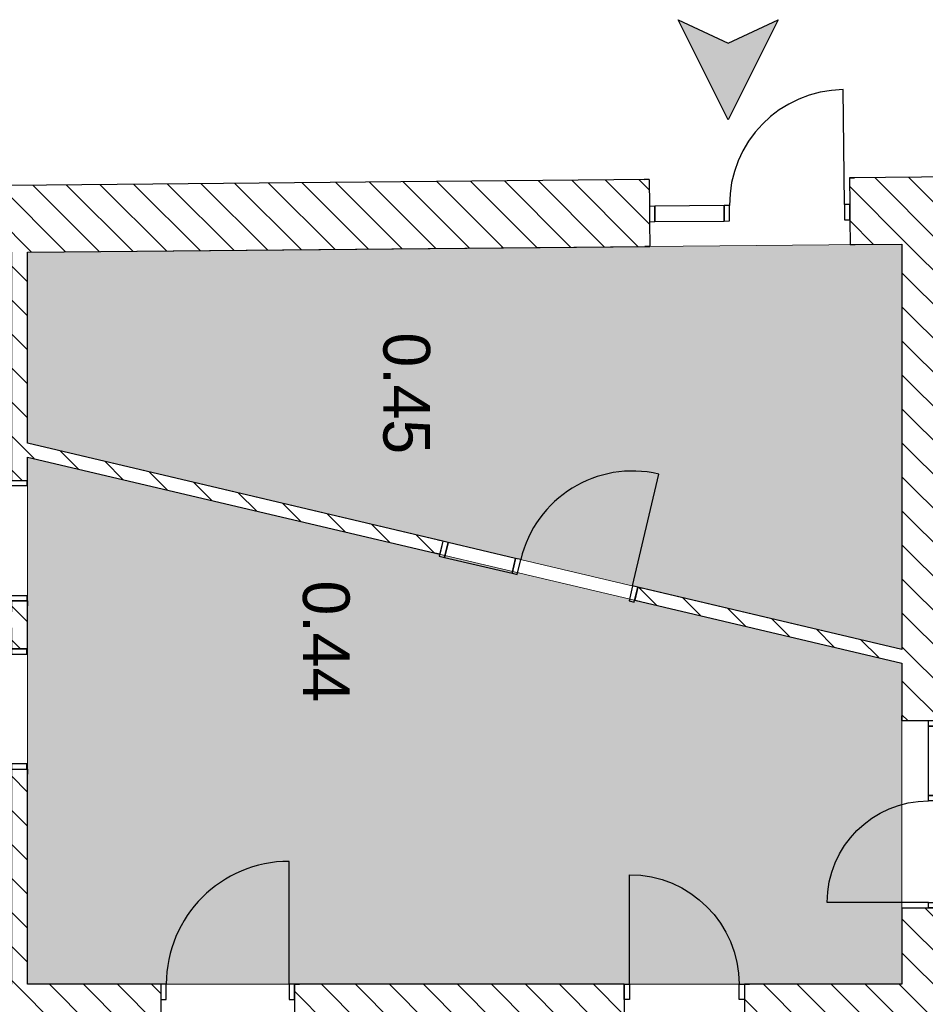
# Model space of a CAD drawing. Header units: millimetres. Extents: x -40063 to 512011, y 350190 to 687060.
# Tile 252 of 256: x 264465 to 271248, y 442857 to 450227. Entities that reach past the tile are written whole.
import ezdxf
from ezdxf.enums import TextEntityAlignment as Align

# ---------------------------------------------------------------- set-up
doc = ezdxf.new("R2010")
doc.units = ezdxf.units.MM
doc.linetypes.add('Krawędzie ukryte', pattern=[391.222223, 282.222223, -109])
doc.layers.get('0').update_dxf_attribs({"color": 8})
for name, color, linetype in [('2D - Ogólne', 8, 'Continuous'), ('Elementy Modelu - Strefy', 8, 'Continuous'), ('Konstrukcja - Ściany zew', 8, 'Continuous')]:
    doc.layers.add(name, color=color, linetype=linetype)
doc.styles.add('GENERATED_STYLE_2', font='txt')
doc.styles.get("Standard").update_dxf_attribs({"font": 'arial.ttf'})
pattern_1 = [(45, (2007650.3, -1666877.53), (-127.279217, 127.279217), [])]

# ---------------------------------------------------------------- blocks, each defined once
blk = doc.blocks.new('holl_0.44_86', base_point=(4417176, -2095754.2))
at = {"layer": 'Elementy Modelu - Strefy', "linetype": 'Continuous', "lineweight": 0}
blk.add_hatch(color=255, dxfattribs=at).paths.add_polyline_path([(4417252.1, -2091442.4), (4415709.6, -2097992.4), (4419656, -2097992.4), (4419656, -2091442.4), (4417682.9, -2091442.4)])
at = {"linetype": 'Continuous', "lineweight": 0, "flags": 1}
for tag in ['ROOM_NAME', 'ROOM_NUMBER', 'ROOM_AREA', 'ROOM_PERIM', 'ROOM_WALLS_SURF', 'ROOM_DOORS_SURF', 'ROOM_WINDS_SURF', 'ROOM_BASELEV', 'ROOM_HEIGHT', 'ROOM_NET_AREA', 'ROOM_REDUCED_AREA', 'ROOM_CALC_AREA', 'ROOM_VOLUME']:
    blk.add_attdef(tag, text='', height=200, dxfattribs=at).set_placement((4417176, -2095811.4), align=Align.BOTTOM_LEFT)
at = {"layer": 'Elementy Modelu - Strefy', "color": 5, "lineweight": 13, "insert": (4416634, -2095579.2), "char_height": 350, "attachment_point": 1, "style": 'GENERATED_STYLE_2'}
blk.add_mtext('{0.44}', dxfattribs=at)
blk = doc.blocks.new('korytarz_0.45_125', base_point=(4415294.3, -2095151.4))
at = {"layer": 'Elementy Modelu - Strefy', "linetype": 'Continuous', "lineweight": 0}
blk.add_hatch(color=255, dxfattribs=at).paths.add_polyline_path([(4417149.4, -2091442.4), (4414115.8, -2091442.4), (4414176.4, -2097992.4), (4415606.8, -2097992.4)])
at = {"linetype": 'Continuous', "lineweight": 0, "flags": 1}
for tag in ['ROOM_NAME', 'ROOM_NUMBER', 'ROOM_AREA', 'ROOM_PERIM', 'ROOM_WALLS_SURF', 'ROOM_DOORS_SURF', 'ROOM_WINDS_SURF', 'ROOM_BASELEV', 'ROOM_HEIGHT', 'ROOM_NET_AREA', 'ROOM_REDUCED_AREA', 'ROOM_CALC_AREA', 'ROOM_VOLUME']:
    blk.add_attdef(tag, text='', height=200, dxfattribs=at).set_placement((4415294.3, -2095208.5), align=Align.BOTTOM_LEFT)
at = {"layer": 'Elementy Modelu - Strefy', "color": 5, "lineweight": 13, "insert": (4414777.1, -2094976.4), "char_height": 350, "attachment_point": 1, "style": 'GENERATED_STYLE_2'}
blk.add_mtext('{0.45}', dxfattribs=at)
blk = doc.blocks.new('Prosty otwór drzwiowy_3')
at = {"layer": 'Konstrukcja - Ściany zew', "linetype": 'Continuous'}
for p, q in [((-500, 0), (-500, -300)), ((500, 0), (500, -300))]:
    blk.add_line(p, q, dxfattribs=at)
blk = doc.blocks.new('Drzwi 16_30')
at = {"layer": 'Konstrukcja - Ściany zew', "linetype": 'Continuous'}
for p, q in [((410, 0), (410, 820)), ((-450, 0), (-487, 0)), ((-410, 0), (-450, 0)), ((-450, 0), (-450, -115)), ((-450, 0), (-450, -115)), ((-410, -115), (-410, 0)), ((450, 0), (410, 0)), ((410, 0), (410, -115)), ((450, -115), (450, 0)), ((450, 0), (450, -115)), ((450, 0), (487, 0)), ((-450, -115), (-410, -115)), ((-450, -115), (-450, -300)), ((410, -115), (450, -115)), ((450, -115), (450, -300)), ((-450, -300), (-487, -300)), ((450, -300), (487, -300))]:
    blk.add_line(p, q, dxfattribs=at)
blk.add_arc((410, 0), 820, 90, 180, dxfattribs=at)
blk = doc.blocks.new('Drzwi 16_31')
at = {"layer": 'Konstrukcja - Ściany zew', "linetype": 'Continuous'}
for p, q in [((460, 0), (460, 920)), ((-500, 0), (-537, 0)), ((-460, 0), (-500, 0)), ((-500, 0), (-500, -115)), ((-500, 0), (-500, -115)), ((-460, -115), (-460, 0)), ((500, 0), (460, 0)), ((460, 0), (460, -115)), ((500, -115), (500, 0)), ((500, 0), (500, -115)), ((500, 0), (537, 0)), ((-500, -115), (-460, -115)), ((-500, -115), (-500, -300)), ((460, -115), (500, -115)), ((500, -115), (500, -300)), ((-500, -300), (-537, -300)), ((500, -300), (537, -300))]:
    blk.add_line(p, q, dxfattribs=at)
blk.add_arc((460, 0), 920, 90, 180, dxfattribs=at)
blk = doc.blocks.new('Ściana_216', base_point=(4419956, -2106912.4))
at = {"layer": 'Konstrukcja - Ściany zew', "linetype": 'Continuous'}
h = blk.add_hatch(dxfattribs=at)
h.set_pattern_fill('Bloczki_ceramiczne', color=256, style=0, pattern_type=2)
h.set_pattern_definition(pattern_1)
h.paths.add_polyline_path([(4419656, -2092622.4), (4419771, -2092622.4), (4419956, -2092622.4), (4419956, -2091442.4), (4419656, -2091442.4)])
h = blk.add_hatch(dxfattribs=at)
h.set_pattern_fill('Bloczki_ceramiczne', color=256, style=0, pattern_type=2)
h.set_pattern_definition(pattern_1)
h.paths.add_polyline_path([(4419656, -2095992.4), (4419956, -2095992.4), (4419956, -2093522.4), (4419771, -2093522.4), (4419656, -2093522.4)])
h = blk.add_hatch(dxfattribs=at)
h.set_pattern_fill('Bloczki_ceramiczne', color=256, style=0, pattern_type=2)
h.set_pattern_definition(pattern_1)
h.paths.add_polyline_path([(4419656, -2106912.4), (4419956, -2107412.4), (4419956, -2096992.4), (4419656, -2096992.4)])
for p, q in [((4419656, -2092622.4), (4419656, -2092585.4)), ((4419656, -2092622.4), (4419771, -2092622.4)), ((4419771, -2092622.4), (4419956, -2092622.4)), ((4419956, -2092622.4), (4419956, -2092585.4)), ((4419656, -2093522.4), (4419656, -2093559.4)), ((4419656, -2093522.4), (4419771, -2093522.4)), ((4419771, -2093522.4), (4419956, -2093522.4)), ((4419956, -2093522.4), (4419956, -2093559.4)), ((4419656, -2095992.4), (4419656, -2095955.4)), ((4419956, -2095992.4), (4419956, -2095955.4)), ((4419656, -2096992.4), (4419656, -2097029.4)), ((4419956, -2096992.4), (4419956, -2097029.4))]:
    blk.add_line(p, q, dxfattribs=at)
at = {"layer": 'Konstrukcja - Ściany zew', "linetype": 'Continuous', "flags": 128}
for points in [[(4419656, -2091442.4), (4419656, -2092622.4)], [(4419956, -2092622.4), (4419956, -2091442.4)], [(4419656, -2093522.4), (4419656, -2095992.4)], [(4419956, -2093939.3), (4419956, -2093522.4)], [(4419956, -2095992.4), (4419956, -2094239.3)], [(4419656, -2096992.4), (4419656, -2097992.4)], [(4419956, -2107412.4), (4419956, -2096992.4)], [(4419656, -2098112.4), (4419656, -2102202.4)], [(4419656, -2102322.4), (4419656, -2104922.4)], [(4419656, -2105042.4), (4419656, -2106912.4)]]:
    blk.add_lwpolyline(points, dxfattribs=at)
at = {"layer": 'Konstrukcja - Ściany zew', "linetype": 'Continuous', "xscale": -1, "zscale": 1000, "rotation": 90}
blk.add_blockref('Drzwi 16_30', (4419656, -2093072.4), dxfattribs=at)
at = {"layer": 'Konstrukcja - Ściany zew', "linetype": 'Continuous', "zscale": 1000, "rotation": 90}
for name in ['Drzwi 16_31', 'Prosty otwór drzwiowy_3']:
    blk.add_blockref(name, (4419656, -2096492.4), dxfattribs=at)
blk = doc.blocks.new('Drzwi z panelem bocznym 16_8')
at = {"layer": 'Konstrukcja - Ściany zew', "linetype": 'Continuous'}
for p, q in [((710, 0), (710, 860)), ((-750, 200), (-787, 200)), ((-750, 200), (-750, 0)), ((750, 200), (750, 0)), ((750, 200), (787, 200)), ((-710, 0), (-750, 0)), ((-750, 0), (-750, -115)), ((-750, 0), (-750, -115)), ((-190, 0), (-710, 0)), ((-710, 0), (-710, -115)), ((-710, -115), (-710, 0)), ((-190, -115), (-190, 0)), ((-150, 0), (-190, 0)), ((-190, 0), (-190, -115)), ((-150, -115), (-150, 0)), ((750, 0), (710, 0)), ((710, 0), (710, -115)), ((750, -115), (750, 0)), ((750, 0), (750, -115)), ((-750, -115), (-710, -115)), ((-750, -115), (-750, -300)), ((-710, -115), (-190, -115)), ((-190, -115), (-150, -115)), ((710, -115), (750, -115)), ((750, -115), (750, -300)), ((-750, -300), (-787, -300)), ((750, -300), (787, -300))]:
    blk.add_line(p, q, dxfattribs=at)
blk.add_arc((710, 0), 860, 90, 180, dxfattribs=at)
blk = doc.blocks.new('Ściana_218', base_point=(4413874.7, -2065378.5))
at = {"layer": 'Konstrukcja - Ściany zew', "linetype": 'Continuous'}
h = blk.add_hatch(dxfattribs=at)
h.set_pattern_fill('Bloczki_ceramiczne', color=256, style=0, pattern_type=2)
h.set_pattern_definition(pattern_1)
h.paths.add_polyline_path([(4413370, -2064881.8), (4413619.4, -2091835.7), (4413819.4, -2091833.9), (4413934.4, -2091832.8), (4414119.4, -2091831.1), (4413874.7, -2065378.5)])
h = blk.add_hatch(dxfattribs=at)
h.set_pattern_fill('Bloczki_ceramiczne', color=256, style=0, pattern_type=2)
h.set_pattern_definition(pattern_1)
h.paths.add_polyline_path([(4413633.3, -2093335.7), (4413763.6, -2107412.4), (4414259, -2106912.4), (4414133.3, -2093331), (4413948.3, -2093332.8), (4413833.3, -2093333.8)])
for p, q in [((4413619.4, -2091835.7), (4413619.1, -2091798.7)), ((4414119.4, -2091831.1), (4414119.1, -2091794.1)), ((4413619.4, -2091835.7), (4413819.4, -2091833.9)), ((4413619.4, -2091835.7), (4413819.4, -2091833.9)), ((4413819.4, -2091833.9), (4413934.4, -2091832.8)), ((4413934.4, -2091832.8), (4414119.4, -2091831.1)), ((4413633.3, -2093335.7), (4413833.3, -2093333.8)), ((4413633.3, -2093335.7), (4413833.3, -2093333.8)), ((4413633.3, -2093335.7), (4413633.7, -2093372.7)), ((4413833.3, -2093333.8), (4413948.3, -2093332.8)), ((4413948.3, -2093332.8), (4414133.3, -2093331)), ((4414133.3, -2093331), (4414133.6, -2093368))]:
    blk.add_line(p, q, dxfattribs=at)
at = {"layer": 'Konstrukcja - Ściany zew', "linetype": 'Continuous', "flags": 128}
for points in [[(4413370, -2064881.8), (4413619.4, -2091835.7)], [(4414119.4, -2091831.1), (4414115.8, -2091442.4)], [(4413633.3, -2093335.7), (4413763.6, -2107412.4)], [(4414176.4, -2097992.4), (4414133.3, -2093331)]]:
    blk.add_lwpolyline(points, dxfattribs=at)
at = {"layer": 'Konstrukcja - Ściany zew', "linetype": 'Continuous', "zscale": 1000, "rotation": 90.53014572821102}
blk.add_blockref('Drzwi z panelem bocznym 16_8', (4413826.4, -2092583.9), dxfattribs=at)
blk = doc.blocks.new('Drzwi 16_33')
at = {"layer": 'Konstrukcja - Ściany zew', "linetype": 'Continuous'}
for p, q in [((410, 0), (410, 820)), ((-450, 0), (-487, 0)), ((-410, 0), (-450, 0)), ((-450, 0), (-450, -115)), ((-450, 0), (-450, -115)), ((-410, -115), (-410, 0)), ((450, 0), (410, 0)), ((410, 0), (410, -115)), ((450, -115), (450, 0)), ((450, 0), (450, -115)), ((450, 0), (487, 0)), ((-450, -120), (-487, -120)), ((-450, -115), (-410, -115)), ((-450, -115), (-450, -120)), ((410, -115), (450, -115)), ((450, -115), (450, -120)), ((450, -120), (487, -120))]:
    blk.add_line(p, q, dxfattribs=at)
blk.add_arc((410, 0), 820, 90, 180, dxfattribs=at)
blk = doc.blocks.new('Drzwi 16_34')
at = {"layer": 'Konstrukcja - Ściany zew', "linetype": 'Continuous'}
for p, q in [((410, 0), (410, 820)), ((-450, 0), (-487, 0)), ((-410, 0), (-450, 0)), ((-450, 0), (-450, -115)), ((-450, 0), (-450, -115)), ((-410, -115), (-410, 0)), ((450, 0), (410, 0)), ((410, 0), (410, -115)), ((450, -115), (450, 0)), ((450, 0), (450, -115)), ((450, 0), (487, 0)), ((-450, -120), (-487, -120)), ((-450, -115), (-410, -115)), ((-450, -115), (-450, -120)), ((410, -115), (450, -115)), ((450, -115), (450, -120)), ((450, -120), (487, -120))]:
    blk.add_line(p, q, dxfattribs=at)
blk.add_arc((410, 0), 820, 90, 180, dxfattribs=at)
blk = doc.blocks.new('Ściana_224', base_point=(4414177.5, -2098112.4))
at = {"layer": 'Konstrukcja - Ściany zew', "linetype": 'Continuous'}
h = blk.add_hatch(dxfattribs=at)
h.set_pattern_fill('Bloczki_ceramiczne', color=256, style=0, pattern_type=2)
h.set_pattern_definition(pattern_1)
h.paths.add_polyline_path([(4414176.4, -2097992.4), (4414177.5, -2098112.4), (4415886, -2098112.4), (4415886, -2097997.4), (4415886, -2097992.4)])
h = blk.add_hatch(dxfattribs=at)
h.set_pattern_fill('Bloczki_ceramiczne', color=256, style=0, pattern_type=2)
h.set_pattern_definition(pattern_1)
h.paths.add_polyline_path([(4416786, -2097997.4), (4416786, -2098112.4), (4417146, -2098112.4), (4417146, -2097997.4), (4417146, -2097992.4), (4416786, -2097992.4)])
h = blk.add_hatch(dxfattribs=at)
h.set_pattern_fill('Bloczki_ceramiczne', color=256, style=0, pattern_type=2)
h.set_pattern_definition(pattern_1)
h.paths.add_polyline_path([(4419656, -2097992.4), (4418046, -2097992.4), (4418046, -2097997.4), (4418046, -2098112.4), (4419656, -2098112.4)])
for p, q in [((4415886, -2097992.4), (4415849, -2097992.4)), ((4415886, -2097997.4), (4415886, -2097992.4)), ((4415886, -2098112.4), (4415886, -2097997.4)), ((4416786, -2097992.4), (4416823, -2097992.4)), ((4416786, -2097997.4), (4416786, -2097992.4)), ((4416786, -2098112.4), (4416786, -2097997.4)), ((4417146, -2097992.4), (4417109, -2097992.4)), ((4417146, -2097997.4), (4417146, -2097992.4)), ((4417146, -2098112.4), (4417146, -2097997.4)), ((4418046, -2097992.4), (4418083, -2097992.4)), ((4418046, -2097997.4), (4418046, -2097992.4)), ((4418046, -2098112.4), (4418046, -2097997.4)), ((4415886, -2098112.4), (4415849, -2098112.4)), ((4416786, -2098112.4), (4416823, -2098112.4)), ((4417146, -2098112.4), (4417109, -2098112.4)), ((4418046, -2098112.4), (4418083, -2098112.4))]:
    blk.add_line(p, q, dxfattribs=at)
at = {"layer": 'Konstrukcja - Ściany zew', "linetype": 'Continuous', "flags": 128}
for points in [[(4415606.8, -2097992.4), (4414176.4, -2097992.4)], [(4415886, -2097992.4), (4415709.6, -2097992.4)], [(4417146, -2097992.4), (4416786, -2097992.4)], [(4419656, -2097992.4), (4418046, -2097992.4)], [(4414177.5, -2098112.4), (4415886, -2098112.4)], [(4416786, -2098112.4), (4416869, -2098112.4)], [(4416989, -2098112.4), (4417146, -2098112.4)], [(4418046, -2098112.4), (4419656, -2098112.4)]]:
    blk.add_lwpolyline(points, dxfattribs=at)
at = {"layer": 'Konstrukcja - Ściany zew', "linetype": 'Continuous', "xscale": -1, "zscale": 1000, "rotation": 180}
blk.add_blockref('Drzwi 16_34', (4416336, -2098112.4), dxfattribs=at)
at = {"layer": 'Konstrukcja - Ściany zew', "linetype": 'Continuous', "zscale": 1000, "rotation": 180}
blk.add_blockref('Drzwi 16_33', (4417596, -2098112.4), dxfattribs=at)
blk = doc.blocks.new('Drzwi z panelem bocznym 16_4')
at = {"layer": 'Konstrukcja - Ściany zew', "linetype": 'Continuous'}
for p, q in [((660, 0), (660, 760)), ((-700, 200), (-737, 200)), ((-700, 200), (-700, 0)), ((700, 200), (700, 0)), ((700, 200), (737, 200)), ((-660, 0), (-700, 0)), ((-700, 0), (-700, -115)), ((-700, 0), (-700, -115)), ((-140, 0), (-660, 0)), ((-660, 0), (-660, -115)), ((-660, -115), (-660, 0)), ((-140, -115), (-140, 0)), ((-100, 0), (-140, 0)), ((-140, 0), (-140, -115)), ((-100, -115), (-100, 0)), ((700, 0), (660, 0)), ((660, 0), (660, -115)), ((700, -115), (700, 0)), ((700, 0), (700, -115)), ((-700, -115), (-660, -115)), ((-700, -115), (-700, -150)), ((-660, -115), (-140, -115)), ((-140, -115), (-100, -115)), ((660, -115), (700, -115)), ((700, -115), (700, -150)), ((-700, -150), (-737, -150)), ((700, -150), (737, -150))]:
    blk.add_line(p, q, dxfattribs=at)
blk.add_arc((660, 0), 760, 90, 180, dxfattribs=at)
blk = doc.blocks.new('Ściana_225', base_point=(4414115.8, -2091442.4))
at = {"layer": 'Konstrukcja - Ściany zew', "linetype": 'Continuous'}
h = blk.add_hatch(dxfattribs=at)
h.set_pattern_fill('Bloczki_ceramiczne', color=256, style=0, pattern_type=2)
h.set_pattern_definition(pattern_1)
h.paths.add_polyline_path([(4414112.6, -2091092.4), (4414115.8, -2091442.4), (4417682.9, -2091442.4), (4417682.9, -2091242.4), (4417682.9, -2091127.4), (4417682.9, -2091092.4)])
h = blk.add_hatch(dxfattribs=at)
h.set_pattern_fill('Bloczki_ceramiczne', color=256, style=0, pattern_type=2)
h.set_pattern_definition(pattern_1)
h.paths.add_polyline_path([(4419082.9, -2091127.4), (4419082.9, -2091242.4), (4419082.9, -2091442.4), (4423035.8, -2091442.4), (4423035.8, -2091242.4), (4423035.8, -2091127.4), (4423035.8, -2091092.4), (4419082.9, -2091092.4)])
for p, q in [((4417682.9, -2091442.4), (4417682.9, -2091242.4)), ((4417682.9, -2091442.4), (4417682.9, -2091242.4)), ((4419082.9, -2091442.4), (4419082.9, -2091242.4)), ((4419082.9, -2091442.4), (4419082.9, -2091242.4)), ((4417682.9, -2091442.4), (4417645.9, -2091442.4)), ((4419082.9, -2091442.4), (4419119.9, -2091442.4))]:
    blk.add_line(p, q, dxfattribs=at)
at = {"layer": 'Konstrukcja - Ściany zew', "linetype": 'Continuous', "flags": 128}
for points in [[(4414115.8, -2091442.4), (4417149.4, -2091442.4)], [(4417252.1, -2091442.4), (4417682.9, -2091442.4)], [(4419082.9, -2091442.4), (4419656, -2091442.4)]]:
    blk.add_lwpolyline(points, dxfattribs=at)
at = {"layer": 'Konstrukcja - Ściany zew', "linetype": 'Continuous', "xscale": -1, "zscale": 1000, "rotation": 180}
blk.add_blockref('Drzwi z panelem bocznym 16_4', (4418382.9, -2091242.4), dxfattribs=at)
blk = doc.blocks.new('Drzwi z panelem bocznym 16_9')
at = {"layer": 'Konstrukcja - Ściany zew', "linetype": 'Continuous'}
for p, q in [((710, 0), (710, 860)), ((-750, 0), (-787, 0)), ((-710, 0), (-750, 0)), ((-750, 0), (-750, -115)), ((-750, 0), (-750, -100)), ((-190, 0), (-710, 0)), ((-710, 0), (-710, -115)), ((-710, -115), (-710, 0)), ((-190, -115), (-190, 0)), ((-150, 0), (-190, 0)), ((-190, 0), (-190, -115)), ((-150, -115), (-150, 0)), ((750, 0), (710, 0)), ((710, 0), (710, -115)), ((750, -115), (750, 0)), ((750, 0), (750, -100)), ((750, 0), (787, 0)), ((-750, -100), (-787, -100)), ((-750, -115), (-710, -115)), ((-710, -115), (-190, -115)), ((-190, -115), (-150, -115)), ((710, -115), (750, -115)), ((750, -100), (787, -100))]:
    blk.add_line(p, q, dxfattribs=at)
blk.add_arc((710, 0), 860, 90, 180, dxfattribs=at)
blk = doc.blocks.new('Ściana_226', base_point=(4415681.3, -2098112.4))
at = {"layer": 'Konstrukcja - Ściany zew', "linetype": 'Continuous'}
h = blk.add_hatch(dxfattribs=at)
h.set_pattern_fill('Bloczki_ceramiczne', color=256, style=0, pattern_type=2)
h.set_pattern_definition(pattern_1)
h.paths.add_polyline_path([(4417149.4, -2091442.4), (4416683.4, -2093421.1), (4416780.8, -2093444), (4417252.1, -2091442.4)])
h = blk.add_hatch(dxfattribs=at)
h.set_pattern_fill('Bloczki_ceramiczne', color=256, style=0, pattern_type=2)
h.set_pattern_definition(pattern_1)
h.paths.add_polyline_path([(4415606.8, -2097992.4), (4415709.6, -2097992.4), (4416436.9, -2094904.1), (4416339.6, -2094881.1)])
for p, q in [((4416683.4, -2093421.1), (4416691.9, -2093385.1)), ((4416683.4, -2093421.1), (4416780.8, -2093444)), ((4416780.8, -2093444), (4416789.2, -2093408)), ((4416339.6, -2094881.1), (4416331.1, -2094917.2)), ((4416339.6, -2094881.1), (4416436.9, -2094904.1)), ((4416436.9, -2094904.1), (4416428.4, -2094940.1))]:
    blk.add_line(p, q, dxfattribs=at)
at = {"layer": 'Konstrukcja - Ściany zew', "linetype": 'Continuous', "flags": 128}
for points in [[(4417149.4, -2091442.4), (4416683.4, -2093421.1)], [(4416780.8, -2093444), (4417252.1, -2091442.4)], [(4416339.6, -2094881.1), (4415606.8, -2097992.4)], [(4415709.6, -2097992.4), (4416436.9, -2094904.1)]]:
    blk.add_lwpolyline(points, dxfattribs=at)
at = {"layer": 'Konstrukcja - Ściany zew', "linetype": 'Continuous', "zscale": 1000, "rotation": 76.74797095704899}
blk.add_blockref('Drzwi z panelem bocznym 16_9', (4416511.5, -2094151.1), dxfattribs=at)

msp = doc.modelspace()

# ---------------------------------------------------------------- hatches: boundary and pattern name
at = {"layer": 'Konstrukcja - Ściany zew', "linetype": 'Continuous', "lineweight": 13}
msp.add_hatch(color=251, dxfattribs=at).paths.add_polyline_path([(269397.22624, 450226.81285), (269771.83013, 450050.94248), (270146.43402, 450226.81285), (269771.83013, 449477.60507)])

# ---------------------------------------------------------------- linework, layer by layer
at = {"layer": '2D - Ogólne', "color": 251, "linetype": 'Krawędzie ukryte', "lineweight": 13}
msp.add_line((266522.66241, 443007.06431), (265522.66241, 443007.06431), dxfattribs=at)
at = {"layer": 'Elementy Modelu - Strefy', "color": 255, "linetype": 'Continuous', "lineweight": 0, "flags": 128}
for points in [[(271072.66241, 445513.66511), (271072.66241, 448547.24961), (264522.66241, 448486.64211), (264522.66241, 447056.2302)], [(271072.66241, 445410.92939), (264522.66241, 446953.49447), (264522.66241, 443007.06432), (271072.66241, 443007.06432), (271072.66241, 444980.22176)]]:
    msp.add_lwpolyline(points, close=True, dxfattribs=at)
at = {"layer": 'Konstrukcja - Ściany zew', "linetype": 'Continuous', "flags": 128}
msp.add_lwpolyline([(270146.43402, 450226.81285), (269771.83013, 449477.60507), (269397.22624, 450226.81285), (269771.83013, 450050.94248)], close=True, dxfattribs=at)

# ---------------------------------------------------------------- block references
at = {"layer": 'Elementy Modelu - Strefy', "color": 5, "linetype": 'Continuous', "lineweight": 13, "rotation": 270}
for name, p in [('korytarz_0.45_125', (267363.70048, 447368.75904)), ('holl_0.44_86', (266760.87321, 445487.12326))]:
    msp.add_blockref(name, p, dxfattribs=at)
at = {"layer": 'Konstrukcja - Ściany zew', "rotation": 270}
for name, p in [('Ściana_218', (297136.6045, 448788.42063)), ('Ściana_225', (271072.66241, 448547.24961)), ('Ściana_224', (264402.66241, 448485.53174)), ('Ściana_226', (264402.66241, 446981.7552)), ('Ściana_216', (255602.66241, 442707.06431))]:
    msp.add_blockref(name, p, dxfattribs=at)

doc.saveas('drawing.dxf')
